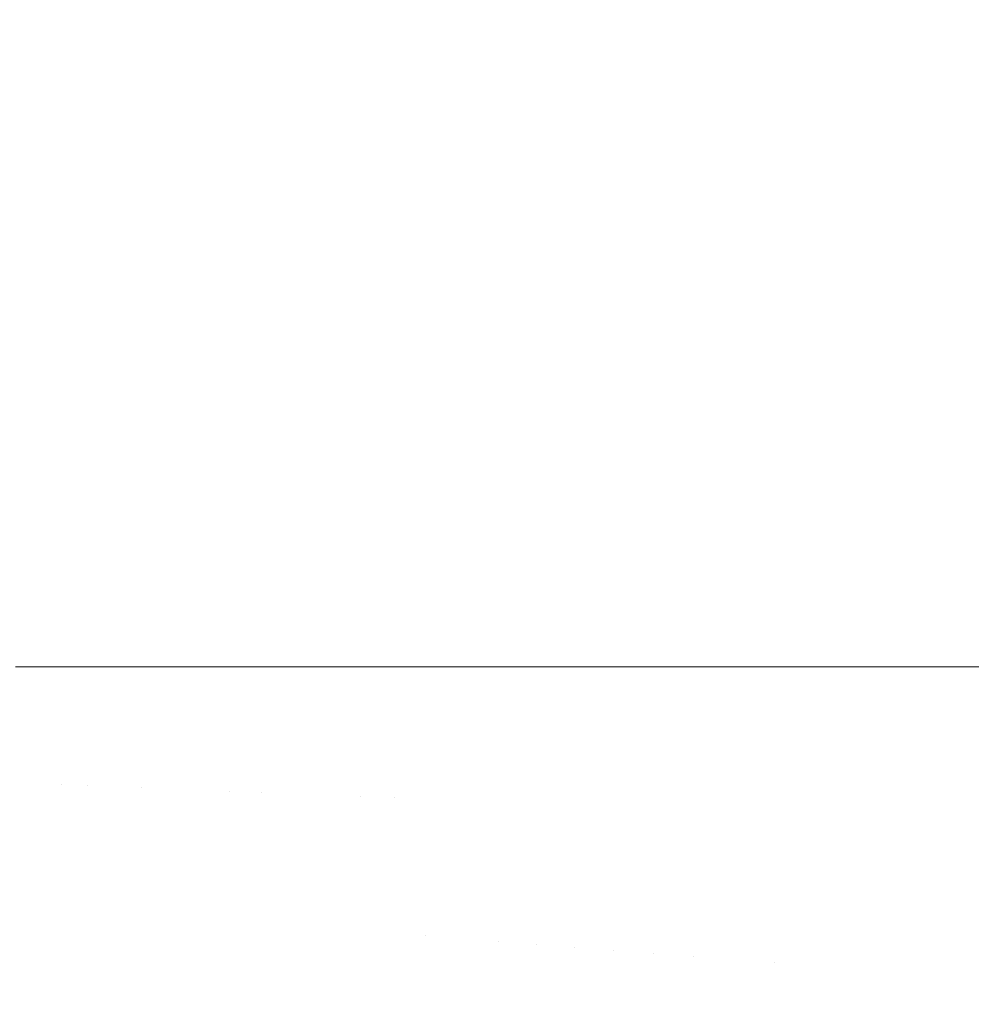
# Model space of a CAD drawing. Header units: centimetres. Extents: x -21.6 to 22.7, y 3.4 to 5.2.
# Tile 237 of 256: x 7.8569 to 7.9152, y 3.8795 to 3.9399. Entities that reach past the tile are written whole.
import ezdxf

# ---------------------------------------------------------------- set-up
doc = ezdxf.new("R2010")
doc.units = ezdxf.units.CM
doc.header["$LTSCALE"] = 2.54
doc.layers.add('Lucido design-1', color=7, linetype='Continuous')

# ---------------------------------------------------------------- blocks, each defined once
blk = doc.blocks.new('Gruppo-4-1')
at = {"color": 7, "linetype": 'Continuous', "lineweight": 9}
blk.add_3dface([(-21.503423, 5.100212, -1872.215514), (-21.503423, 3.500212, -1872.215514), (22.630348, 3.500212, -1872.215514), (22.630348, 5.100212, -1872.215514)], dxfattribs=at)
for points, invisible_edges in [([(22.630348, 5.100212, -1873.015514), (22.630348, 3.500212, -1873.015514), (7.686575, 3.600896, -1873.015514), (7.695257, 3.601786, -1873.015514)], 10), ([(22.630348, 5.100212, -1873.015514), (7.695257, 3.601786, -1873.015514), (7.700788, 3.602588, -1873.015514)], 9), ([(7.700788, 3.602588, -1873.015514), (7.70392, 3.603043, -1873.015514), (22.630348, 5.100212, -1873.015514)], 10), ([(22.630348, 5.100212, -1873.015514), (7.70392, 3.603043, -1873.015514), (7.712563, 3.604668, -1873.015514)], 9), ([(22.630348, 5.100212, -1873.015514), (7.712563, 3.604668, -1873.015514), (7.721183, 3.606664, -1873.015514)], 9), ([(22.630348, 5.100212, -1873.015514), (7.721183, 3.606664, -1873.015514), (7.729779, 3.609037, -1873.015514)], 9), ([(22.630348, 5.100212, -1873.015514), (7.729779, 3.609037, -1873.015514), (7.738348, 3.611789, -1873.015514)], 9), ([(22.630348, 5.100212, -1873.015514), (7.738348, 3.611789, -1873.015514), (7.746887, 3.614929, -1873.015514)], 9), ([(22.630348, 5.100212, -1873.015514), (7.746887, 3.614929, -1873.015514), (7.755389, 3.618463, -1873.015514)], 9), ([(22.630348, 5.100212, -1873.015514), (7.755389, 3.618463, -1873.015514), (7.760056, 3.620633, -1873.015514)], 9), ([(7.760056, 3.620633, -1873.015514), (7.763851, 3.622398, -1873.015514), (22.630348, 5.100212, -1873.015514)], 10), ([(22.630348, 5.100212, -1873.015514), (7.763851, 3.622398, -1873.015514), (7.772266, 3.626742, -1873.015514)], 9), ([(22.630348, 5.100212, -1873.015514), (7.772266, 3.626742, -1873.015514), (7.780626, 3.631505, -1873.015514)], 9), ([(22.630348, 5.100212, -1873.015514), (7.780626, 3.631505, -1873.015514), (7.788922, 3.636696, -1873.015514)], 9), ([(22.630348, 5.100212, -1873.015514), (7.788922, 3.636696, -1873.015514), (7.797144, 3.642325, -1873.015514)], 9), ([(22.630348, 5.100212, -1873.015514), (7.797144, 3.642325, -1873.015514), (7.80528, 3.6484, -1873.015514)], 9), ([(22.630348, 5.100212, -1873.015514), (7.80528, 3.6484, -1873.015514), (7.811701, 3.653619, -1873.015514)], 9), ([(7.811701, 3.653619, -1873.015514), (7.813317, 3.654932, -1873.015514), (22.630348, 5.100212, -1873.015514)], 10), ([(22.630348, 5.100212, -1873.015514), (7.813317, 3.654932, -1873.015514), (7.821238, 3.66193, -1873.015514)], 9), ([(22.630348, 5.100212, -1873.015514), (7.821238, 3.66193, -1873.015514), (7.829029, 3.6694, -1873.015514)], 9), ([(22.630348, 5.100212, -1873.015514), (7.829029, 3.6694, -1873.015514), (7.836668, 3.677352, -1873.015514)], 9), ([(7.836668, 3.677352, -1873.015514), (7.844137, 3.685791, -1873.015514), (22.630348, 5.100212, -1873.015514)], 10), ([(7.844137, 3.685791, -1873.015514), (7.851492, 3.694823, -1873.015514), (22.630348, 5.100212, -1873.015514)], 10), ([(22.630348, 5.100212, -1873.015514), (7.851492, 3.694823, -1873.015514), (7.852842, 3.696628, -1873.015514), (7.858546, 3.704251, -1873.015514)], 9), ([(7.856181, 5.100212, -1872.980866), (7.85857, 5.100212, -1872.984054), (7.85857, 3.900212, -1872.984054), (7.856609, 3.900212, -1872.981438)], 10), ([(22.630348, 5.100212, -1873.015514), (7.858546, 3.704251, -1873.015514), (7.865358, 3.714173, -1873.015514)], 9), ([(7.859574, 3.900212, -1872.985284), (7.85857, 3.900212, -1872.984054), (7.85857, 5.100212, -1872.984054), (7.859539, 5.100212, -1872.985242)], 10), ([(7.859539, 5.100212, -1872.985242), (7.861029, 5.100212, -1872.987067), (7.861029, 3.900212, -1872.987067), (7.859574, 3.900212, -1872.985284)], 10), ([(7.86355, 3.900212, -1872.989908), (7.861129, 3.900212, -1872.98718), (7.861029, 5.100212, -1872.987067), (7.862695, 5.100212, -1872.988945)], 10), ([(7.861129, 3.900212, -1872.98718), (7.861029, 3.900212, -1872.987067), (7.861029, 5.100212, -1872.987067)], 10), ([(7.862695, 5.100212, -1872.988945), (7.86355, 5.100212, -1872.989908), (7.86355, 3.900212, -1872.989908)], 10), ([(7.86355, 5.100212, -1872.989908), (7.866125, 5.100212, -1872.992578), (7.866125, 3.900212, -1872.992578), (7.864453, 3.900212, -1872.990844)], 10), ([(7.864453, 3.900212, -1872.990844), (7.86355, 3.900212, -1872.989908), (7.86355, 5.100212, -1872.989908)], 10), ([(22.630348, 5.100212, -1873.015514), (7.865358, 3.714173, -1873.015514), (7.869171, 3.720244, -1873.015514), (7.871898, 3.724585, -1873.015514)], 9), ([(7.867999, 3.900212, -1872.994368), (7.866125, 3.900212, -1872.992578), (7.866125, 5.100212, -1872.992578), (7.867579, 5.100212, -1872.993966)], 10), ([(7.867579, 5.100212, -1872.993966), (7.868745, 5.100212, -1872.99508), (7.868745, 3.900212, -1872.99508), (7.867999, 3.900212, -1872.994368)], 10), ([(7.868745, 3.900212, -1872.99508), (7.868745, 5.100212, -1872.99508), (7.870661, 5.100212, -1872.996783), (7.870661, 3.900212, -1872.996783)], 5), ([(7.870661, 3.900212, -1872.996783), (7.870661, 5.100212, -1872.996783), (7.870893, 5.100212, -1872.996975)], 9), ([(7.870893, 5.100212, -1872.996975), (7.872574, 5.100212, -1872.998366), (7.871777, 3.900212, -1872.997707), (7.870661, 3.900212, -1872.996783)], 10), ([(7.872574, 5.100212, -1872.998366), (7.873345, 5.100212, -1872.999004), (7.873345, 3.900212, -1872.999004), (7.871777, 3.900212, -1872.997707)], 10), ([(22.630348, 5.100212, -1873.015514), (7.871898, 3.724585, -1873.015514), (7.878138, 3.735481, -1873.015514)], 9), ([(7.873345, 5.100212, -1872.999004), (7.876056, 5.100212, -1873.001065), (7.876056, 3.900212, -1873.001065), (7.87577, 3.900212, -1873.000848)], 10), ([(7.87577, 3.900212, -1873.000848), (7.873345, 3.900212, -1872.999004), (7.873345, 5.100212, -1872.999004)], 10), ([(7.87879, 3.900212, -1873.002972), (7.876056, 3.900212, -1873.001065), (7.876056, 5.100212, -1873.001065), (7.877627, 5.100212, -1873.002161)], 10), ([(7.877627, 5.100212, -1873.002161), (7.87879, 5.100212, -1873.002972), (7.87879, 3.900212, -1873.002972)], 10), ([(22.630348, 5.100212, -1873.015514), (7.878138, 3.735481, -1873.015514), (7.884048, 3.746849, -1873.015514)], 9), ([(7.87879, 5.100212, -1873.002972), (7.881542, 5.100212, -1873.004727), (7.881542, 3.900212, -1873.004727), (7.879987, 3.900212, -1873.003735)], 10), ([(7.879987, 3.900212, -1873.003735), (7.87879, 3.900212, -1873.002972), (7.87879, 5.100212, -1873.002972)], 10), ([(7.881542, 5.100212, -1873.004727), (7.884309, 5.100212, -1873.006337), (7.884309, 3.900212, -1873.006337), (7.882166, 3.900212, -1873.00509)], 10), ([(7.882166, 3.900212, -1873.00509), (7.881542, 3.900212, -1873.004727), (7.881542, 5.100212, -1873.004727)], 10), ([(22.630348, 5.100212, -1873.015514), (7.884048, 3.746849, -1873.015514), (7.889597, 3.758677, -1873.015514)], 9), ([(7.884309, 5.100212, -1873.006337), (7.887087, 5.100212, -1873.007803), (7.887087, 3.900212, -1873.007803), (7.886668, 3.900212, -1873.007582)], 10), ([(7.886668, 3.900212, -1873.007582), (7.884309, 3.900212, -1873.006337), (7.884309, 5.100212, -1873.006337)], 10), ([(7.887087, 3.900212, -1873.007803), (7.887087, 5.100212, -1873.007803), (7.889873, 5.100212, -1873.009132), (7.889873, 3.900212, -1873.009132)], 5), ([(22.630348, 5.100212, -1873.015514), (7.889597, 3.758677, -1873.015514), (7.894756, 3.770944, -1873.015514)], 9), ([(7.889873, 5.100212, -1873.009132), (7.892665, 5.100212, -1873.010325), (7.892665, 3.900212, -1873.010325), (7.891346, 3.900212, -1873.009761)], 10), ([(7.891346, 3.900212, -1873.009761), (7.889873, 3.900212, -1873.009132), (7.889873, 5.100212, -1873.009132)], 10), ([(7.892665, 5.100212, -1873.010325), (7.89546, 5.100212, -1873.011387), (7.89546, 3.900212, -1873.011387), (7.893742, 3.900212, -1873.010734)], 10), ([(7.893742, 3.900212, -1873.010734), (7.892665, 3.900212, -1873.010325), (7.892665, 5.100212, -1873.010325)], 10), ([(7.894756, 3.770944, -1873.015514), (7.899493, 3.783628, -1873.015514), (22.630348, 5.100212, -1873.015514)], 10), ([(7.898257, 3.900212, -1873.012321), (7.89546, 3.900212, -1873.011387), (7.89546, 5.100212, -1873.011387), (7.895821, 5.100212, -1873.011508)], 10), ([(7.898257, 3.900212, -1873.012321), (7.895821, 5.100212, -1873.011508), (7.897411, 5.100212, -1873.012039)], 9), ([(7.897411, 5.100212, -1873.012039), (7.898257, 5.100212, -1873.012321), (7.898257, 3.900212, -1873.012321)], 10), ([(7.898257, 5.100212, -1873.012321), (7.901054, 5.100212, -1873.013131), (7.901054, 3.900212, -1873.013131), (7.898634, 3.900212, -1873.01243)], 10), ([(7.898634, 3.900212, -1873.01243), (7.898257, 3.900212, -1873.012321), (7.898257, 5.100212, -1873.012321)], 10), ([(22.630348, 5.100212, -1873.015514), (7.899493, 3.783628, -1873.015514), (7.903779, 3.796702, -1873.015514)], 9), ([(7.903644, 3.900212, -1873.013768), (7.901054, 3.900212, -1873.013131), (7.901054, 5.100212, -1873.013131), (7.903601, 5.100212, -1873.013757)], 10), ([(7.903601, 5.100212, -1873.013757), (7.903849, 5.100212, -1873.013818), (7.903849, 3.900212, -1873.013818), (7.903644, 3.900212, -1873.013768)], 10), ([(22.630348, 5.100212, -1873.015514), (7.903779, 3.796702, -1873.015514), (7.907585, 3.810131, -1873.015514)], 9), ([(7.906185, 3.900212, -1873.014293), (7.903849, 3.900212, -1873.013818), (7.903849, 5.100212, -1873.013818), (7.905107, 5.100212, -1873.014074)], 10), ([(7.905107, 5.100212, -1873.014074), (7.906643, 5.100212, -1873.014386), (7.906643, 3.900212, -1873.014386), (7.906185, 3.900212, -1873.014293)], 10), ([(7.909433, 3.900212, -1873.014837), (7.906643, 3.900212, -1873.014386), (7.906643, 5.100212, -1873.014386), (7.908061, 5.100212, -1873.014615)], 10), ([(22.630348, 5.100212, -1873.015514), (7.907585, 3.810131, -1873.015514), (7.909048, 3.816229, -1873.015514)], 9), ([(7.908061, 5.100212, -1873.014615), (7.909433, 5.100212, -1873.014837), (7.909433, 3.900212, -1873.014837)], 10), ([(7.909048, 3.816229, -1873.015514), (7.910885, 3.823879, -1873.015514), (22.630348, 5.100212, -1873.015514)], 10), ([(7.911318, 3.900212, -1873.015063), (7.909433, 5.100212, -1873.014837), (7.909507, 5.100212, -1873.014845)], 9), ([(7.911318, 3.900212, -1873.015063), (7.909433, 3.900212, -1873.014837), (7.909433, 5.100212, -1873.014837)], 10), ([(7.909507, 5.100212, -1873.014845), (7.91222, 5.100212, -1873.015172), (7.91222, 3.900212, -1873.015172), (7.911318, 3.900212, -1873.015063)], 10), ([(22.630348, 5.100212, -1873.015514), (7.910885, 3.823879, -1873.015514), (7.913654, 3.837903, -1873.015514)], 9), ([(7.91222, 3.900212, -1873.015172), (7.91222, 5.100212, -1873.015172), (7.915002, 5.100212, -1873.015393), (7.915002, 3.900212, -1873.015393)], 5), ([(22.630348, 5.100212, -1873.015514), (7.913654, 3.837903, -1873.015514), (7.915872, 3.852159, -1873.015514)], 9), ([(7.916495, 3.900212, -1873.015451), (7.915002, 3.900212, -1873.015393), (7.915002, 5.100212, -1873.015393), (7.916454, 5.100212, -1873.01545)], 10), ([(7.856609, 3.900212, -1872.981438), (7.85857, 3.900212, -1872.984054), (7.857955, 3.893022, -1872.983383), (7.856505, 3.893077, -1872.981445)], 14), ([(7.859463, 3.892964, -1872.985296), (7.857955, 3.893022, -1872.983383), (7.85857, 3.900212, -1872.984054)], 11), ([(7.85857, 3.900212, -1872.984054), (7.859574, 3.900212, -1872.985284), (7.859463, 3.892964, -1872.985296)], 10), ([(7.861029, 3.900212, -1872.987067), (7.861031, 3.892904, -1872.987182), (7.859463, 3.892964, -1872.985296)], 11), ([(7.859463, 3.892964, -1872.985296), (7.859574, 3.900212, -1872.985284), (7.861029, 3.900212, -1872.987067)], 9), ([(7.861029, 3.900212, -1872.987067), (7.861129, 3.900212, -1872.98718), (7.861031, 3.892904, -1872.987182)], 10), ([(7.861031, 3.892904, -1872.987182), (7.861129, 3.900212, -1872.98718), (7.86355, 3.900212, -1872.989908), (7.862657, 3.892842, -1872.989037)], 13), ([(7.864342, 3.892777, -1872.990856), (7.862657, 3.892842, -1872.989037), (7.86355, 3.900212, -1872.989908)], 11), ([(7.86355, 3.900212, -1872.989908), (7.864453, 3.900212, -1872.990844), (7.864342, 3.892777, -1872.990856)], 10), ([(7.864342, 3.892777, -1872.990856), (7.864453, 3.900212, -1872.990844), (7.866125, 3.900212, -1872.992578), (7.866086, 3.892711, -1872.992638)], 13), ([(7.866086, 3.892711, -1872.992638), (7.866125, 3.900212, -1872.992578), (7.867999, 3.900212, -1872.994368), (7.867889, 3.892642, -1872.994379)], 13), ([(7.869748, 3.892571, -1872.996074), (7.867889, 3.892642, -1872.994379), (7.868745, 3.900212, -1872.99508)], 11), ([(7.867889, 3.892642, -1872.994379), (7.867999, 3.900212, -1872.994368), (7.868745, 3.900212, -1872.99508)], 9), ([(7.868745, 3.900212, -1872.99508), (7.870661, 3.900212, -1872.996783), (7.869748, 3.892571, -1872.996074)], 10), ([(7.871664, 3.892498, -1872.99772), (7.869748, 3.892571, -1872.996074), (7.870661, 3.900212, -1872.996783)], 11), ([(7.870661, 3.900212, -1872.996783), (7.871777, 3.900212, -1872.997707), (7.871664, 3.892498, -1872.99772)], 10), ([(7.871664, 3.892498, -1872.99772), (7.871777, 3.900212, -1872.997707), (7.873345, 3.900212, -1872.999004)], 9), ([(7.873345, 3.900212, -1872.999004), (7.873636, 3.892422, -1872.999315), (7.871664, 3.892498, -1872.99772)], 11), ([(7.873636, 3.892422, -1872.999315), (7.873345, 3.900212, -1872.999004), (7.87577, 3.900212, -1873.000848), (7.875663, 3.892345, -1873.000853)], 13), ([(7.875663, 3.892345, -1873.000853), (7.87577, 3.900212, -1873.000848), (7.876056, 3.900212, -1873.001065)], 9), ([(7.877742, 3.892266, -1873.002333), (7.875663, 3.892345, -1873.000853), (7.876056, 3.900212, -1873.001065)], 11), ([(7.876056, 3.900212, -1873.001065), (7.87879, 3.900212, -1873.002972), (7.877742, 3.892266, -1873.002333)], 10), ([(7.879873, 3.892184, -1873.003749), (7.877742, 3.892266, -1873.002333), (7.87879, 3.900212, -1873.002972)], 11), ([(7.87879, 3.900212, -1873.002972), (7.879987, 3.900212, -1873.003735), (7.879873, 3.892184, -1873.003749)], 10), ([(7.879873, 3.892184, -1873.003749), (7.879987, 3.900212, -1873.003735), (7.881542, 3.900212, -1873.004727)], 9), ([(7.879873, 3.892184, -1873.003749), (7.882166, 3.900212, -1873.00509), (7.881718, 3.883741, -1873.0051)], 11), ([(7.881542, 3.900212, -1873.004727), (7.882166, 3.900212, -1873.00509), (7.879873, 3.892184, -1873.003749)], 10), ([(7.882166, 3.900212, -1873.00509), (7.884309, 3.900212, -1873.006337), (7.883943, 3.883568, -1873.006381), (7.881718, 3.883741, -1873.0051)], 14), ([(7.886213, 3.883392, -1873.007589), (7.883943, 3.883568, -1873.006381), (7.884309, 3.900212, -1873.006337), (7.886668, 3.900212, -1873.007582)], 11), ([(7.888526, 3.883212, -1873.008722), (7.886213, 3.883392, -1873.007589), (7.887087, 3.900212, -1873.007803)], 11), ([(7.886213, 3.883392, -1873.007589), (7.886668, 3.900212, -1873.007582), (7.887087, 3.900212, -1873.007803)], 9), ([(7.887087, 3.900212, -1873.007803), (7.889873, 3.900212, -1873.009132), (7.888526, 3.883212, -1873.008722)], 10), ([(7.89088, 3.883029, -1873.009775), (7.888526, 3.883212, -1873.008722), (7.889873, 3.900212, -1873.009132)], 11), ([(7.889873, 3.900212, -1873.009132), (7.891346, 3.900212, -1873.009761), (7.89088, 3.883029, -1873.009775)], 10), ([(7.892665, 3.900212, -1873.010325), (7.893271, 3.882843, -1873.010748), (7.89088, 3.883029, -1873.009775)], 11), ([(7.89088, 3.883029, -1873.009775), (7.891346, 3.900212, -1873.009761), (7.892665, 3.900212, -1873.010325)], 9), ([(7.892665, 3.900212, -1873.010325), (7.893742, 3.900212, -1873.010734), (7.893271, 3.882843, -1873.010748)], 10), ([(7.89546, 3.900212, -1873.011387), (7.895698, 3.882655, -1873.011636), (7.893271, 3.882843, -1873.010748)], 11), ([(7.893271, 3.882843, -1873.010748), (7.893742, 3.900212, -1873.010734), (7.89546, 3.900212, -1873.011387)], 9), ([(7.895698, 3.882655, -1873.011636), (7.89546, 3.900212, -1873.011387), (7.898257, 3.900212, -1873.012321)], 9), ([(7.898257, 3.900212, -1873.012321), (7.898156, 3.882464, -1873.012437), (7.895698, 3.882655, -1873.011636)], 11), ([(7.898257, 3.900212, -1873.012321), (7.898634, 3.900212, -1873.01243), (7.898156, 3.882464, -1873.012437)], 10), ([(7.898156, 3.882464, -1873.012437), (7.898634, 3.900212, -1873.01243), (7.901054, 3.900212, -1873.013131), (7.900644, 3.88227, -1873.01315)], 13), ([(7.900644, 3.88227, -1873.01315), (7.901054, 3.900212, -1873.013131), (7.903644, 3.900212, -1873.013768), (7.903157, 3.882075, -1873.013772)], 13), ([(7.903157, 3.882075, -1873.013772), (7.903644, 3.900212, -1873.013768), (7.903849, 3.900212, -1873.013818)], 9), ([(7.903157, 3.882075, -1873.013772), (7.906185, 3.900212, -1873.014293), (7.904091, 3.862451, -1873.014301)], 11), ([(7.903849, 3.900212, -1873.013818), (7.906185, 3.900212, -1873.014293), (7.903157, 3.882075, -1873.013772)], 10), ([(7.906643, 3.900212, -1873.014386), (7.906627, 3.862042, -1873.014736), (7.904091, 3.862451, -1873.014301)], 11), ([(7.904091, 3.862451, -1873.014301), (7.906185, 3.900212, -1873.014293), (7.906643, 3.900212, -1873.014386)], 9), ([(7.911318, 3.900212, -1873.015063), (7.909178, 3.861631, -1873.015076), (7.906627, 3.862042, -1873.014736)], 11), ([(7.906643, 3.900212, -1873.014386), (7.909433, 3.900212, -1873.014837), (7.906627, 3.862042, -1873.014736)], 10), ([(7.906627, 3.862042, -1873.014736), (7.909433, 3.900212, -1873.014837), (7.911318, 3.900212, -1873.015063)], 9), ([(7.91222, 3.900212, -1873.015172), (7.911741, 3.861218, -1873.015319), (7.909178, 3.861631, -1873.015076)], 11), ([(7.909178, 3.861631, -1873.015076), (7.911318, 3.900212, -1873.015063), (7.91222, 3.900212, -1873.015172)], 9), ([(7.914311, 3.860804, -1873.015465), (7.911741, 3.861218, -1873.015319), (7.915002, 3.900212, -1873.015393)], 11), ([(7.91222, 3.900212, -1873.015172), (7.915002, 3.900212, -1873.015393), (7.911741, 3.861218, -1873.015319)], 10), ([(7.917521, 3.866596, -1873.015514), (7.914311, 3.860804, -1873.015465), (7.916495, 3.900212, -1873.015451)], 11), ([(7.915002, 3.900212, -1873.015393), (7.916495, 3.900212, -1873.015451), (7.914311, 3.860804, -1873.015465)], 10), ([(7.856505, 3.893077, -1872.981445), (7.857955, 3.893022, -1872.983383), (7.857658, 3.885611, -1872.983383), (7.856211, 3.885723, -1872.981445)], 15), ([(7.859463, 3.892964, -1872.985296), (7.859164, 3.885494, -1872.985296), (7.857658, 3.885611, -1872.983383), (7.857955, 3.893022, -1872.983383)], 15), ([(7.861031, 3.892904, -1872.987182), (7.860729, 3.885372, -1872.987182), (7.859164, 3.885494, -1872.985296), (7.859463, 3.892964, -1872.985296)], 15), ([(7.862657, 3.892842, -1872.989037), (7.862353, 3.885246, -1872.989037), (7.860729, 3.885372, -1872.987182), (7.861031, 3.892904, -1872.987182)], 15), ([(7.864342, 3.892777, -1872.990856), (7.864036, 3.885115, -1872.990856), (7.862353, 3.885246, -1872.989037), (7.862657, 3.892842, -1872.989037)], 15), ([(7.866086, 3.892711, -1872.992638), (7.865777, 3.88498, -1872.992638), (7.864036, 3.885115, -1872.990856), (7.864342, 3.892777, -1872.990856)], 15), ([(7.867889, 3.892642, -1872.994379), (7.867576, 3.88484, -1872.994379), (7.865777, 3.88498, -1872.992638), (7.866086, 3.892711, -1872.992638)], 15), ([(7.869748, 3.892571, -1872.996074), (7.869433, 3.884696, -1872.996074), (7.867576, 3.88484, -1872.994379), (7.867889, 3.892642, -1872.994379)], 15), ([(7.871664, 3.892498, -1872.99772), (7.871346, 3.884547, -1872.99772), (7.869433, 3.884696, -1872.996074), (7.869748, 3.892571, -1872.996074)], 15), ([(7.873636, 3.892422, -1872.999315), (7.873315, 3.884394, -1872.999315), (7.871346, 3.884547, -1872.99772), (7.871664, 3.892498, -1872.99772)], 15), ([(7.875663, 3.892345, -1873.000853), (7.875338, 3.884237, -1873.000853), (7.873315, 3.884394, -1872.999315), (7.873636, 3.892422, -1872.999315)], 15), ([(7.877742, 3.892266, -1873.002333), (7.877414, 3.884075, -1873.002333), (7.875338, 3.884237, -1873.000853), (7.875663, 3.892345, -1873.000853)], 15), ([(7.879873, 3.892184, -1873.003749), (7.879541, 3.88391, -1873.003749), (7.877414, 3.884075, -1873.002333), (7.877742, 3.892266, -1873.002333)], 15), ([(7.881718, 3.883741, -1873.0051), (7.879541, 3.88391, -1873.003749), (7.879873, 3.892184, -1873.003749)], 11), ([(7.856211, 3.885723, -1872.981445), (7.857658, 3.885611, -1872.983383), (7.857141, 3.877981, -1872.983383), (7.855698, 3.878153, -1872.981445)], 15), ([(7.858643, 3.877803, -1872.985296), (7.857141, 3.877981, -1872.983383), (7.857658, 3.885611, -1872.983383), (7.859164, 3.885494, -1872.985296)], 15), ([(7.859164, 3.885494, -1872.985296), (7.860729, 3.885372, -1872.987182), (7.860203, 3.877618, -1872.987182), (7.858643, 3.877803, -1872.985296)], 15), ([(7.860203, 3.877618, -1872.987182), (7.860729, 3.885372, -1872.987182), (7.862353, 3.885246, -1872.989037), (7.861823, 3.877426, -1872.989037)], 15), ([(7.861823, 3.877426, -1872.989037), (7.862353, 3.885246, -1872.989037), (7.864036, 3.885115, -1872.990856), (7.863501, 3.877227, -1872.990856)], 15), ([(7.863501, 3.877227, -1872.990856), (7.864036, 3.885115, -1872.990856), (7.865777, 3.88498, -1872.992638), (7.865237, 3.877021, -1872.992638)], 15), ([(7.865237, 3.877021, -1872.992638), (7.865777, 3.88498, -1872.992638), (7.867576, 3.88484, -1872.994379), (7.867032, 3.876808, -1872.994379)], 15), ([(7.867032, 3.876808, -1872.994379), (7.867576, 3.88484, -1872.994379), (7.869433, 3.884696, -1872.996074), (7.868883, 3.876588, -1872.996074)], 15), ([(7.868883, 3.876588, -1872.996074), (7.869433, 3.884696, -1872.996074), (7.871346, 3.884547, -1872.99772), (7.870791, 3.876362, -1872.99772)], 15), ([(7.870791, 3.876362, -1872.99772), (7.871346, 3.884547, -1872.99772), (7.873315, 3.884394, -1872.999315), (7.872755, 3.876129, -1872.999315)], 15), ([(7.872755, 3.876129, -1872.999315), (7.873315, 3.884394, -1872.999315), (7.875338, 3.884237, -1873.000853), (7.874772, 3.87589, -1873.000853)], 15), ([(7.874772, 3.87589, -1873.000853), (7.875338, 3.884237, -1873.000853), (7.877414, 3.884075, -1873.002333), (7.876842, 3.875644, -1873.002333)], 15), ([(7.876842, 3.875644, -1873.002333), (7.877414, 3.884075, -1873.002333), (7.879541, 3.88391, -1873.003749), (7.878964, 3.875393, -1873.003749)], 15), ([(7.878964, 3.875393, -1873.003749), (7.879541, 3.88391, -1873.003749), (7.881718, 3.883741, -1873.0051), (7.881135, 3.875135, -1873.0051)], 15), ([(7.881135, 3.875135, -1873.0051), (7.881718, 3.883741, -1873.0051), (7.883943, 3.883568, -1873.006381), (7.883353, 3.874872, -1873.006381)], 15), ([(7.883353, 3.874872, -1873.006381), (7.883943, 3.883568, -1873.006381), (7.886213, 3.883392, -1873.007589)], 11), ([(7.883353, 3.874872, -1873.006381), (7.886213, 3.883392, -1873.007589), (7.884744, 3.865568, -1873.007589)], 11), ([(7.886213, 3.883392, -1873.007589), (7.888526, 3.883212, -1873.008722), (7.887042, 3.865198, -1873.008722), (7.884744, 3.865568, -1873.007589)], 15), ([(7.889379, 3.864821, -1873.009775), (7.887042, 3.865198, -1873.008722), (7.888526, 3.883212, -1873.008722), (7.89088, 3.883029, -1873.009775)], 15), ([(7.89088, 3.883029, -1873.009775), (7.893271, 3.882843, -1873.010748), (7.891755, 3.864438, -1873.010748), (7.889379, 3.864821, -1873.009775)], 15), ([(7.894165, 3.86405, -1873.011636), (7.891755, 3.864438, -1873.010748), (7.893271, 3.882843, -1873.010748), (7.895698, 3.882655, -1873.011636)], 15), ([(7.895698, 3.882655, -1873.011636), (7.898156, 3.882464, -1873.012437), (7.896607, 3.863657, -1873.012437), (7.894165, 3.86405, -1873.011636)], 15), ([(7.900644, 3.88227, -1873.01315), (7.899077, 3.863258, -1873.01315), (7.896607, 3.863657, -1873.012437), (7.898156, 3.882464, -1873.012437)], 15), ([(7.903157, 3.882075, -1873.013772), (7.901573, 3.862856, -1873.013772), (7.899077, 3.863258, -1873.01315), (7.900644, 3.88227, -1873.01315)], 15), ([(7.904091, 3.862451, -1873.014301), (7.901573, 3.862856, -1873.013772), (7.903157, 3.882075, -1873.013772)], 11)]:
    blk.add_3dface(points, dxfattribs=dict(at, invisible_edges=invisible_edges))
blk = doc.blocks.new('Gruppo-5-1')
at = {"color": 7}
blk.add_blockref('Gruppo-4-1', (0, 0), dxfattribs=at)

msp = doc.modelspace()

# ---------------------------------------------------------------- block references
at = {"layer": 'Lucido design-1', "color": 7}
msp.add_blockref('Gruppo-5-1', (0, 0), dxfattribs=at)

doc.saveas('drawing.dxf')
